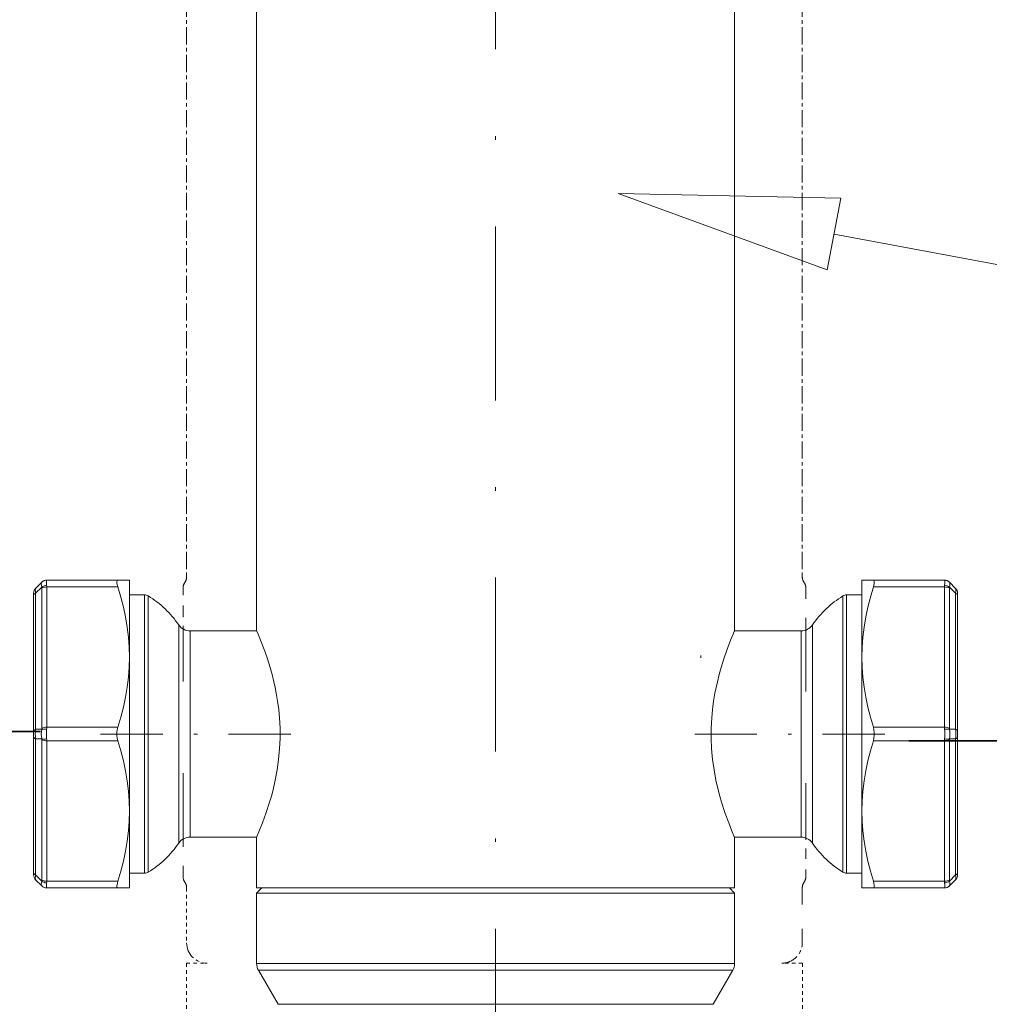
# Model space of a CAD drawing. Header units: centimetres. Extents: x -122 to 72759, y 3298 to 43172.
# Tile 229 of 243: x 31912 to 31940, y 17195 to 17223. Entities that reach past the tile are written whole.
import ezdxf
from ezdxf import colors
from ezdxf.entities.mleader import LeaderData, LeaderLine
from ezdxf.lldxf.tags import DXFTag
from ezdxf.math import Vec2, Vec3

# ---------------------------------------------------------------- set-up
doc = ezdxf.new("R2010")
doc.units = ezdxf.units.CM
doc.header["$MEASUREMENT"] = 0
for name, pattern in [('DASHDOT', [25.4, 12.7, -6.35, 0, -6.35]), ('DASHSPACE', [30, 12, -18]), ('MITTE', [2, 1.25, -0.25, 0.25, -0.25])]:
    doc.linetypes.add(name, pattern=pattern)
doc.layers.get('0').update_dxf_attribs({"lineweight": 5})
doc.layers.add('IS_Powrót', color=5, linetype='DASH', lineweight=35)
doc.layers.add('IS_Text_Odbiornikow_Therm', color=7, linetype='Continuous', lineweight=5)
doc.styles.add('IS_KS_wewn_opis', font='ARIALN.TTF', dxfattribs={"width": 0.8, "height": 18})
tags = doc.linetypes.add('DASH', pattern=[15, 10, -5]).pattern_tags.tags
tags[6:7] = [DXFTag(74, 4), DXFTag(75, 0), DXFTag(340, '0'), DXFTag(46, 0.0), DXFTag(50, 0.0), DXFTag(44, 0.0), DXFTag(45, 0.0)]
tags[4:5] = [DXFTag(74, 4), DXFTag(75, 0), DXFTag(340, '0'), DXFTag(46, 0.0), DXFTag(50, 0.0), DXFTag(44, 0.0), DXFTag(45, 0.0)]

# ---------------------------------------------------------------- blocks, each defined once
blk = doc.blocks.new('G$C87052DC9')
at = {"color": 7, "linetype": 'DASHDOT', "lineweight": 13}
blk.add_line((-34.5, -52.08), (-34.5, 105.507), dxfattribs=at)
at = {"color": 7, "lineweight": 13}
for p, q in [((-51.963, 8.066), (-51.963, 67.941)), ((-17.037, 8.066), (-17.037, 67.941)), ((-67.653, 11.601), (-68.104, 11.15)), ((-67.653, 11.601), (-67.646, 11.607)), ((-67.299, 11.74), (-67.293, 11.754)), ((-62.094, 11.754), (-67.293, 11.754)), ((-62.094, 11.754), (-61.25, 11.754)), ((-61.25, 11.754), (-61.25, 10.111)), ((-7.75, 10.376), (-7.75, 11.754)), ((-7.75, 11.754), (-6.906, 11.754)), ((-6.906, 11.754), (-1.707, 11.754)), ((-1.707, 11.754), (-1.701, 11.74)), ((-1.354, 11.607), (-1.347, 11.601)), ((-1.347, 11.601), (-0.896, 11.15)), ((-68.25, 10.62), (-68.25, 10.796)), ((-67.653, 11.247), (-68.104, 10.796)), ((-68.104, 10.796), (-68.104, 0.857)), ((-67.646, 0.93), (-67.646, 11.18)), ((-62.094, 11.254), (-67.293, 11.254)), ((-67.293, 1.004), (-67.293, 11.254)), ((-6.906, 11.254), (-1.707, 11.254)), ((-1.707, 11.254), (-1.707, 1.004)), ((-1.354, 11.18), (-1.354, 0.93)), ((-1.347, 11.247), (-0.896, 10.796)), ((-0.896, 0.857), (-0.896, 10.796)), ((-0.75, 10.796), (-0.75, 10.62)), ((-68.25, 10.62), (-68.25, 0.68)), ((-60.139, 10.673), (-61.25, 10.673)), ((-61.25, 10.111), (-61.25, 6.129)), ((-60.139, 10.673), (-60.139, -8.421)), ((-59.876, 10.598), (-59.876, -8.355)), ((-9.124, 10.598), (-9.124, -8.355)), ((-8.861, 10.673), (-8.861, -8.421)), ((-7.75, 10.673), (-8.861, 10.673)), ((-7.75, 6.129), (-7.75, 10.376)), ((-0.75, 0.68), (-0.75, 10.62)), ((-57.645, 8.474), (-57.645, -6.491)), ((-56.821, 8.041), (-56.821, -6.111)), ((-51.952, 8.041), (-56.821, 8.041)), ((-17.048, 8.041), (-17.037, 8.066)), ((-12.179, 8.041), (-17.048, 8.041)), ((-12.179, 8.041), (-12.179, -6.111)), ((-11.355, 8.474), (-11.355, -6.491)), ((-61.25, 6.129), (-61.25, -5.121)), ((-7.75, -5.121), (-7.75, 6.129)), ((-67.653, 0.857), (-68.104, 0.857)), ((-62.094, 1.004), (-67.293, 1.004)), ((-6.906, 1.004), (-1.707, 1.004)), ((-1.347, 0.857), (-0.896, 0.857)), ((-68.25, 0.327), (-68.25, 0.68)), ((-68.25, 0.327), (-68.25, -9.613)), ((-68.104, 0.15), (-68.104, -9.789)), ((-67.653, 0.15), (-68.104, 0.15)), ((-67.646, -10.173), (-67.646, 0.077)), ((-62.094, 0.004), (-67.293, 0.004)), ((-67.293, -10.246), (-67.293, 0.004)), ((-6.906, 0.004), (-1.707, 0.004)), ((-1.707, 0.004), (-1.707, -10.246)), ((-1.354, 0.077), (-1.354, -10.173)), ((-1.347, 0.15), (-0.896, 0.15)), ((-0.896, -9.789), (-0.896, 0.15)), ((-0.75, 0.68), (-0.75, 0.327)), ((-0.75, -9.613), (-0.75, 0.327)), ((-61.25, -5.121), (-61.25, -10.746)), ((-7.75, -10.746), (-7.75, -5.121)), ((-56.821, -6.111), (-56.821, -7.034)), ((-12.179, -6.111), (-12.179, -7.034)), ((-57.645, -6.491), (-57.645, -7.467)), ((-51.952, -7.034), (-56.821, -7.034)), ((-51.963, -10.746), (-51.963, -7.059)), ((-17.037, -7.059), (-17.048, -7.034)), ((-12.179, -7.034), (-17.048, -7.034)), ((-17.037, -10.746), (-17.037, -7.059)), ((-11.355, -6.491), (-11.355, -7.467)), ((-60.139, -8.421), (-60.139, -9.666)), ((-59.876, -8.355), (-59.876, -9.591)), ((-9.124, -8.355), (-9.124, -9.591)), ((-8.861, -8.421), (-8.861, -9.666)), ((-68.25, -9.789), (-68.25, -9.613)), ((-67.653, -10.24), (-68.104, -9.789)), ((-60.139, -9.666), (-61.25, -9.666)), ((-7.75, -9.666), (-8.861, -9.666)), ((-1.347, -10.24), (-0.896, -9.789)), ((-0.75, -9.613), (-0.75, -9.789)), ((-67.653, -10.593), (-68.104, -10.143)), ((-67.646, -10.6), (-67.653, -10.593)), ((-67.293, -10.746), (-67.299, -10.733)), ((-62.094, -10.246), (-67.293, -10.246)), ((-62.094, -10.746), (-67.293, -10.746)), ((-61.25, -10.746), (-62.094, -10.746)), ((-34.5, -10.746), (-51.963, -10.746)), ((-51.588, -10.746), (-51.963, -11.121)), ((-17.037, -10.746), (-34.5, -10.746)), ((-17.412, -10.746), (-17.037, -11.121)), ((-6.906, -10.746), (-7.75, -10.746)), ((-6.906, -10.246), (-1.707, -10.246)), ((-6.906, -10.746), (-1.707, -10.746)), ((-1.701, -10.733), (-1.707, -10.746)), ((-1.347, -10.593), (-1.354, -10.6)), ((-1.347, -10.593), (-0.896, -10.143)), ((-49.825, -11.121), (-51.963, -11.121)), ((-51.963, -16.262), (-51.963, -11.121)), ((-17.037, -11.121), (-49.825, -11.121)), ((-17.037, -16.262), (-17.037, -11.121)), ((-49.825, -16.262), (-51.963, -16.262)), ((-49.825, -16.262), (-17.037, -16.262)), ((-49.707, -16.762), (-51.829, -16.762)), ((-50.394, -19.246), (-51.829, -16.762)), ((-49.707, -16.762), (-17.171, -16.762)), ((-18.606, -19.246), (-17.171, -16.762)), ((-48.449, -19.246), (-50.394, -19.246)), ((-18.606, -19.246), (-48.449, -19.246))]:
    blk.add_line(p, q, dxfattribs=at)
at = {"color": 7, "linetype": 'MITTE', "lineweight": 5}
for p, q in [((-57.072, 64.257), (-57.072, 12.007)), ((-12.097, 64.257), (-12.097, 12.007))]:
    blk.add_line(p, q, dxfattribs=at)
at = {"color": 7, "linetype": 'DASHSPACE', "lineweight": 13, "ltscale": 0.042272}
blk.add_line((-57.335, 11.16), (-57.335, 9.469), dxfattribs=at)
at = {"color": 7, "linetype": 'DASHSPACE', "lineweight": 13, "ltscale": 0.07723}
for p, q in [((-11.835, 8.07), (-11.835, 11.16)), ((-57.335, -6.806), (-57.335, -9.895))]:
    blk.add_line(p, q, dxfattribs=at)
at = {"color": 7, "linetype": 'DASHSPACE', "lineweight": 13, "ltscale": 0.034959}
blk.add_line((-57.335, 9.469), (-57.335, 8.07), dxfattribs=at)
at = {"color": 7, "linetype": 'DASHSPACE', "lineweight": 13, "ltscale": 0.371904}
for p, q in [((-57.335, -6.806), (-57.335, 8.07)), ((-11.835, 8.07), (-11.835, -6.806))]:
    blk.add_line(p, q, dxfattribs=at)
at = {"color": 7, "linetype": 'DASHSPACE', "lineweight": 13, "ltscale": 0.004063}
blk.add_line((-19.51, 6.241), (-19.51, 6.079), dxfattribs=at)
at = {"color": 7, "linetype": 'DASHDOT', "lineweight": 13, "ltscale": 0.3579}
blk.add_line((-63.358, 0.504), (-49.042, 0.504), dxfattribs=at)
at = {"color": 7, "linetype": 'DASHDOT', "lineweight": 13, "ltscale": 0.357896}
blk.add_line((-19.957, 0.504), (-5.642, 0.504), dxfattribs=at)
at = {"color": 7, "linetype": 'DASHSPACE', "lineweight": 13, "ltscale": 0.034958}
blk.add_line((-11.835, -6.806), (-11.835, -8.204), dxfattribs=at)
at = {"color": 7, "linetype": 'DASHSPACE', "lineweight": 13, "ltscale": 0.042273}
blk.add_line((-11.835, -9.895), (-11.835, -8.204), dxfattribs=at)
at = {"color": 7, "linetype": 'MITTE', "lineweight": 5, "ltscale": 0.1}
blk.add_line((-57.072, -10.743), (-57.072, -14.743), dxfattribs=at)
at = {"color": 7, "linetype": 'DASHSPACE', "lineweight": 13, "ltscale": 0.1}
blk.add_line((-12.097, -10.743), (-12.097, -14.743), dxfattribs=at)
at = {"color": 7, "linetype": 'MITTE', "lineweight": 5, "ltscale": 0.102632}
for p, q in [((-57.085, -16.243), (-57.085, -20.348)), ((-12.085, -16.243), (-12.085, -20.348))]:
    blk.add_line(p, q, dxfattribs=at)
at = {"color": 7, "linetype": 'MITTE', "lineweight": 5, "ltscale": 0.037813}
blk.add_line((-57.085, -16.243), (-55.572, -16.243), dxfattribs=at)
at = {"color": 7, "linetype": 'MITTE', "lineweight": 5, "ltscale": 0.037812}
blk.add_line((-12.085, -16.243), (-13.597, -16.243), dxfattribs=at)
at = {"color": 7, "lineweight": 13}
for points in [[(-62.141, 11.428), (-62.161, 11.544), (-62.165, 11.641), (-62.158, 11.689), (-62.144, 11.725), (-62.123, 11.746), (-62.094, 11.754)], [(-6.859, 11.73), (-6.839, 11.68), (-6.835, 11.604), (-6.844, 11.508), (-6.869, 11.387), (-6.906, 11.254)], [(-68.104, 10.796), (-68.12, 10.915), (-68.128, 11.019), (-68.124, 11.099), (-68.112, 11.138), (-68.104, 11.15)], [(-61.25, 6.129), (-61.268, 6.858), (-61.323, 7.588), (-61.413, 8.323), (-61.538, 9.061), (-61.693, 9.787), (-61.879, 10.518), (-62.094, 11.254)], [(-6.906, 11.254), (-7.121, 10.518), (-7.307, 9.787), (-7.462, 9.061), (-7.587, 8.323), (-7.677, 7.588), (-7.732, 6.858), (-7.75, 6.129)], [(-0.896, 11.15), (-0.883, 11.126), (-0.875, 11.087), (-0.872, 11.035), (-0.879, 10.925), (-0.896, 10.796)], [(-51.963, 8.066), (-51.849, 7.799), (-51.665, 7.352), (-51.366, 6.562), (-51.169, 5.992), (-50.973, 5.362), (-50.831, 4.857), (-50.698, 4.326), (-50.605, 3.911), (-50.52, 3.484), (-50.422, 2.901), (-50.343, 2.304), (-50.285, 1.696), (-50.246, 0.944), (-50.243, 0.189), (-50.276, -0.564), (-50.349, -1.351), (-50.457, -2.12), (-50.596, -2.863), (-50.76, -3.574), (-50.882, -4.039), (-51.011, -4.482), (-51.275, -5.297), (-51.529, -5.995), (-51.74, -6.53), (-51.963, -7.059)], [(-17.037, 8.066), (-17.151, 7.799), (-17.335, 7.352), (-17.634, 6.562), (-17.831, 5.992), (-18.027, 5.362), (-18.169, 4.857), (-18.302, 4.326), (-18.395, 3.911), (-18.48, 3.484), (-18.578, 2.901), (-18.657, 2.304), (-18.715, 1.696), (-18.754, 0.944), (-18.757, 0.189), (-18.724, -0.564), (-18.651, -1.351), (-18.543, -2.12), (-18.404, -2.863), (-18.24, -3.574), (-18.118, -4.039), (-17.989, -4.482), (-17.725, -5.297), (-17.471, -5.995), (-17.26, -6.53), (-17.037, -7.059)], [(-62.094, 1.004), (-61.879, 1.739), (-61.693, 2.47), (-61.538, 3.196), (-61.413, 3.934), (-61.323, 4.669), (-61.268, 5.399), (-61.25, 6.129)], [(-7.75, 6.129), (-7.732, 5.399), (-7.677, 4.669), (-7.587, 3.934), (-7.462, 3.196), (-7.307, 2.47), (-7.121, 1.739), (-6.906, 1.004)], [(-62.094, 0.004), (-62.139, 0.195), (-62.163, 0.399), (-62.163, 0.608), (-62.139, 0.812), (-62.094, 1.004)], [(-6.906, 1.004), (-6.861, 0.812), (-6.837, 0.608), (-6.837, 0.399), (-6.861, 0.195), (-6.906, 0.004)], [(-61.25, -5.121), (-61.268, -4.392), (-61.323, -3.662), (-61.413, -2.927), (-61.538, -2.189), (-61.693, -1.463), (-61.879, -0.732), (-62.094, 0.004)], [(-6.906, 0.004), (-7.121, -0.732), (-7.307, -1.463), (-7.462, -2.189), (-7.587, -2.927), (-7.677, -3.662), (-7.732, -4.392), (-7.75, -5.121)], [(-62.094, -10.246), (-61.879, -9.511), (-61.693, -8.78), (-61.538, -8.054), (-61.413, -7.316), (-61.323, -6.581), (-61.268, -5.851), (-61.25, -5.121)], [(-7.75, -5.121), (-7.732, -5.851), (-7.677, -6.581), (-7.587, -7.316), (-7.462, -8.054), (-7.307, -8.78), (-7.121, -9.511), (-6.906, -10.246)], [(-0.896, -9.789), (-0.88, -9.908), (-0.872, -10.012), (-0.876, -10.092), (-0.888, -10.131), (-0.896, -10.143)], [(-62.094, -10.746), (-62.123, -10.739), (-62.145, -10.717), (-62.16, -10.674), (-62.165, -10.613), (-62.157, -10.508), (-62.132, -10.383), (-62.094, -10.246)], [(-6.906, -10.246), (-6.865, -10.398), (-6.84, -10.534), (-6.835, -10.605), (-6.838, -10.663), (-6.847, -10.699), (-6.861, -10.726), (-6.881, -10.741), (-6.906, -10.746)]]:
    blk.add_lwpolyline(points, dxfattribs=at)
for centre, radius, start, end in [((-67.314, 11.26), 0.481, 88.27779, 134.83935), ((-67.293, 11.254), 0.5, 90, 135), ((-6.905, 11.698), 0.0558, 35.42517, 91.35075), ((-1.707, 11.254), 0.5, 45, 90), ((-1.686, 11.26), 0.481, 45.16056, 91.72226), ((-67.75, 10.796), 0.5, 135, 180.00001), ((-67.973, 11.182), 0.326, 359.70281, 11.48128), ((-68.582, 11.257), 1.289, 359.8314, 5.76824), ((-60.064, 11.892), 2.127, 192.58496, 197.45737), ((-0.418, 11.257), 1.289, 174.23177, 180.16858), ((-1.027, 11.182), 0.326, 168.51574, 180.29405), ((-1.25, 10.796), 0.5, 359.99997, 44.99997), ((-60.139, 10.173), 0.5, 58.26349, 90), ((-63.822, 4.219), 7.5, 34.55834, 58.26349), ((-5.178, 4.219), 7.5, 121.73651, 145.44167), ((-8.861, 10.173), 0.5, 90, 121.73651), ((-56.821, 9.041), 1, 214.55833, 270), ((-12.179, 9.041), 1, 270, 325.44166), ((-65.551, 0.504), 2.577, 172.11402, 187.88594), ((-66.076, 0.504), 1.616, 167.36069, 192.63936), ((-68.078, 0.932), 0.431, 349.9615, 359.74166), ((-63.069, 0.504), 4.245, 175.2227, 184.77723), ((-69, 1.007), 1.707, 354.9602, 359.88181), ((0, 1.007), 1.707, 180.11818, 185.0398), ((-5.931, 0.504), 4.245, 355.2227, 4.77723), ((-0.922, 0.932), 0.431, 180.26089, 190.041), ((-2.924, 0.504), 1.616, 347.36069, 12.63936), ((-3.449, 0.504), 2.577, 352.11402, 7.88595), ((-68.078, 0.075), 0.431, 0.26089, 10.041), ((-69, 0), 1.707, 0.11818, 5.0398), ((0, 0), 1.707, 174.9602, 179.8818), ((-0.922, 0.075), 0.431, 169.9615, 179.74166), ((-56.821, -8.034), 1, 90, 145.44167), ((-12.179, -8.034), 1, 34.55834, 90), ((-63.822, -3.212), 7.5, 301.73651, 325.44166), ((-5.178, -3.212), 7.5, 214.55833, 238.26349), ((-67.75, -9.789), 0.5, 179.99984, 224.99986), ((-60.139, -9.166), 0.5, 270, 301.73651), ((-8.861, -9.166), 0.5, 238.26349, 270), ((-1.25, -9.789), 0.5, 315, 0), ((-67.973, -10.175), 0.326, 348.51574, 0.29405), ((-67.314, -10.252), 0.481, 225.16056, 271.72226), ((-67.293, -10.246), 0.5, 225, 270), ((-68.582, -10.25), 1.289, 354.23177, 0.16858), ((-0.418, -10.25), 1.289, 179.83141, 185.76824), ((-1.707, -10.246), 0.5, 270, 315), ((-1.686, -10.252), 0.481, 268.27779, 314.83936), ((-1.027, -10.175), 0.326, 179.70281, 191.48128), ((-50.963, -16.262), 1, 180, 210), ((-18.037, -16.262), 1, 330, 0)]:
    blk.add_arc(centre, radius, start, end, dxfattribs=at)
at = {"color": 7, "linetype": 'DASHSPACE', "lineweight": 13}
for centre, start, end in [((-56.585, 11.16), 145.58856, 179.99987), ((-57.822, 12.007), 325.58854, 359.99966), ((-11.347, 12.007), 180.00034, 214.41146), ((-12.585, 11.16), 0.00014, 34.41143), ((-56.585, -9.895), 180.00013, 214.41151), ((-12.585, -9.895), 325.58849, 359.99987), ((-57.822, -10.743), 0.0004, 34.41155), ((-11.347, -10.743), 145.58846, 179.9996)]:
    blk.add_arc(centre, 0.75, start, end, dxfattribs=at)
at = {"color": 7, "linetype": 'MITTE', "lineweight": 5}
for centre, start, end in [((-55.572, -14.743), 180.00001, 270), ((-13.597, -14.743), 270, 0.00001)]:
    blk.add_arc(centre, 1.5, start, end, dxfattribs=at)
at = {"color": 7, "lineweight": 13}
for centre, major_axis, ratio, start_param, end_param in [((-67.085, 10.753), (-0.553, 0.859), 0.290653, 0.062955, 0.785477), ((-67.086, 10.755), (-0.2, 0.998), 0.109931, 0.140336, 0.863802), ((-1.914, 10.754), (0.2, 0.999), 0.10987, 5.419978, 6.142952), ((-1.914, 10.753), (0.553, 0.859), 0.290716, 5.497494, 6.220201), ((-67.75, 10.62), (0.5, 0), 0.5, 2.356195, 3.141593), ((-67.299, 11.07), (-0.489, -0.102), 0.625214, 4.582633, 5.381078), ((-67.293, 11.004), (-0.5, 0), 0.5, 4.712389, 5.497787), ((-1.707, 11.004), (0.5, 0), 0.5, 0.785398, 1.570796), ((-1.701, 11.07), (-0.489, 0.102), 0.625214, 4.0437, 4.842145), ((-1.25, 10.62), (-0.5, 0), 0.5, 3.141593, 3.926991), ((-67.75, 0.68), (0.5, 0), 0.5, 2.356194, 3.141593), ((-67.299, 0.68), (-0.493, 0.085), 0.349028, 4.772583, 5.571028), ((-67.293, 0.754), (-0.5, 0), 0.5, 4.712389, 5.497787), ((-1.707, 0.754), (0.5, 0), 0.5, 0.785398, 1.570796), ((-1.701, 0.68), (-0.493, -0.085), 0.34903, 3.853748, 4.652193), ((-1.25, 0.68), (-0.5, 0), 0.5, 3.14159, 3.926988), ((-67.75, 0.327), (0.5, 0), 0.5, 3.14159, 3.926988), ((-67.299, 0.327), (-0.493, -0.085), 0.34903, 0.712155, 1.510601), ((-67.293, 0.254), (-0.5, 0), 0.5, 0.785398, 1.570796), ((-1.707, 0.254), (0.5, 0), 0.5, 4.712389, 5.497787), ((-1.701, 0.327), (-0.493, 0.085), 0.349028, 1.630991, 2.429436), ((-1.25, 0.327), (-0.5, 0), 0.5, 2.356194, 3.141593), ((-67.75, -9.613), (0.5, 0), 0.5, 3.141593, 3.926991), ((-67.75, -9.083), (0.342, 1.067), 0.150368, 2.341182, 3.064359), ((-1.25, -9.613), (-0.5, 0), 0.5, 2.356197, 3.141595), ((-67.086, -9.746), (0.553, 0.859), 0.290716, 2.355901, 3.078608), ((-67.299, -10.063), (-0.489, 0.102), 0.625214, 0.902108, 1.700553), ((-67.293, -9.996), (-0.5, 0), 0.5, 0.785398, 1.570796), ((-67.086, -9.747), (0.2, 0.999), 0.10987, 2.278385, 3.001359), ((-1.707, -9.996), (0.5, 0), 0.5, 4.712389, 5.497787), ((-1.701, -10.063), (-0.489, -0.102), 0.625214, 1.44104, 2.239485), ((-1.914, -9.748), (-0.2, 0.998), 0.109931, 3.281929, 4.005394), ((-1.915, -9.746), (-0.553, 0.859), 0.290653, 3.204548, 3.92707)]:
    blk.add_ellipse(centre, major_axis=major_axis, ratio=ratio, start_param=start_param, end_param=end_param, dxfattribs=at)
blk = doc.blocks.new('_ClosedBlank')
at = {"color": 0, "linetype": 'ByBlock', "lineweight": -2}
for p, q in [((-1, 0.1667), (0, 0)), ((-1, 0.1667), (-1, -0.1667)), ((0, 0), (-1, -0.1667))]:
    blk.add_line(p, q, dxfattribs=at)

msp = doc.modelspace()

# ---------------------------------------------------------------- linework, layer by layer
at = {"layer": 'IS_Powrót', "linetype": 'ByBlock'}
for p, q in [((31912.51046, 17202.63069), (31883.90655, 17202.63069)), ((31937.30092, 17202.36624), (31964.48765, 17202.36624))]:
    msp.add_line(p, q, dxfattribs=at)

# ---------------------------------------------------------------- block references
at = {"xscale": 0.3907495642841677, "yscale": 0.3907495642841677, "zscale": 0.3907495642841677}
msp.add_blockref('G$C87052DC9', (31938.98374, 17202.36486), dxfattribs=at)

# ---------------------------------------------------------------- leaders
at = {"layer": 'IS_Text_Odbiornikow_Therm', "lineweight": 5}
ml = msp.add_multileader_mtext('Standard', dxfattribs=at)
ml.set_content('{\\W1;\\fTimes New Roman|b0|i0|c0|p0;7}', color=256, style='IS_KS_wewn_opis')
ml.set_leader_properties(color=256, linetype='ByLayer', lineweight=-1)
ml.set_arrow_properties(name='CLOSEDBLANK')
ml.build(insert=Vec2(0, 0))
ml.multileader.update_dxf_attribs({"text_left_attachment_type": 6, "text_right_attachment_type": 6, "dogleg_length": 5.01811, "arrow_head_size": 6.27263})
ctx = ml.context
ctx.base_point, ctx.char_height, ctx.arrow_head_size, ctx.landing_gap_size, ctx.plane_origin = Vec3(32009.27603, 17203.84167), 13, 6.27263, 1.25453, Vec3(31832.8827, 17090.36031)
ctx.left_attachment, ctx.right_attachment, ctx.text_align_type = 6, 6, 2
notes = []
notes.append((ctx, [(1, (1, 1, 0), (32004.25792, 17203.84167), (1, 0), 5.01811, [(0, [(31929, 17218)], 0, [])])]))
ctx.mtext.insert, ctx.mtext.alignment, ctx.mtext.flow_direction = Vec3(32018.563, 17217.10411), 3, 5
for ctx, leaders in notes:
    for number, flags, end, landing, length, lines in leaders:
        leader = LeaderData()
        leader.index, (leader.has_last_leader_line, leader.has_dogleg_vector, leader.attachment_direction) = number, flags
        leader.last_leader_point, leader.dogleg_vector, leader.dogleg_length = Vec3(end), Vec3(landing), length
        for number, points, colour, breaks in lines:
            line = LeaderLine()
            line.index, line.vertices, line.color, line.breaks = number, Vec3.list(points), colors.encode_raw_color(colour), breaks
            leader.lines.append(line)
        ctx.leaders.append(leader)

doc.saveas('drawing.dxf')
